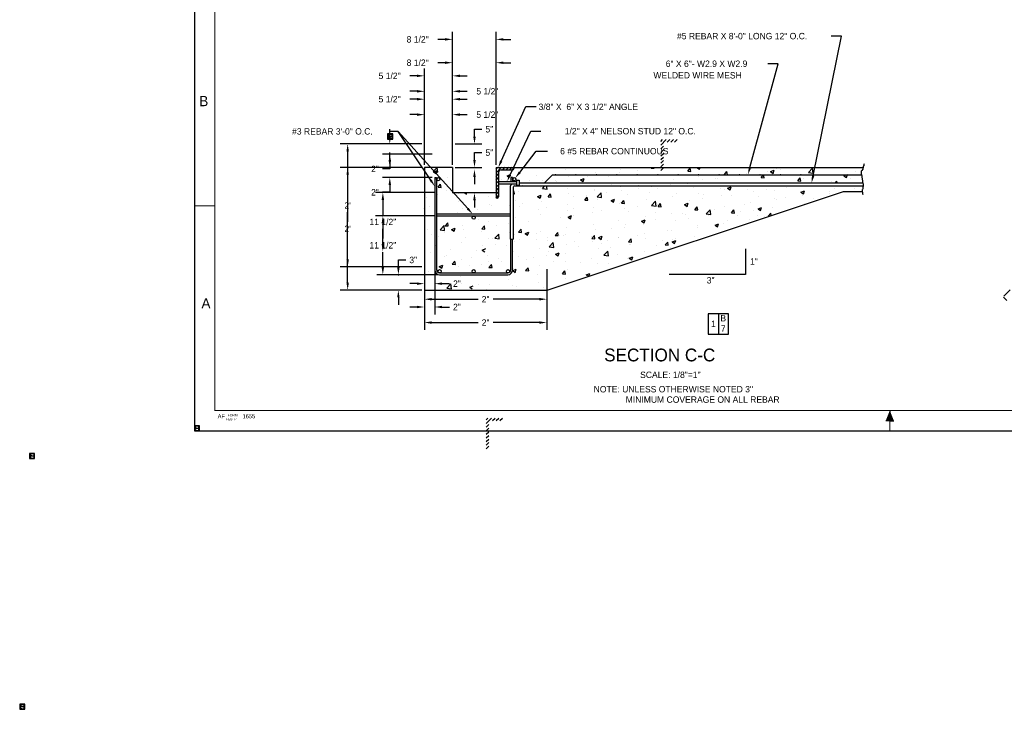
# Model space of a CAD drawing. Extents: x -34 to 2474, y -54 to 1840.
# Tile 1 of 7: x -34 to 158, y -54 to 80. Entities that reach past the tile are written whole.
import ezdxf
from ezdxf.enums import TextEntityAlignment as Align

# ---------------------------------------------------------------- set-up
doc = ezdxf.new("R2010")
doc.units = 0
doc.header["$LTSCALE"] = 8
doc.layers.get('0').update_dxf_attribs({"linetype": 'CONTINUOUS'})
doc.layers.get('DEFPOINTS').update_dxf_attribs({"linetype": 'CONTINUOUS'})
for name, color, linetype in [('DIM', 5, 'CONTINUOUS'), ('FOOTING', 3, 'CONTINUOUS'), ('OUTLINE', 1, 'CONTINUOUS'), ('RAMP', 2, 'CONTINUOUS'), ('REBAR', 1, 'CONTINUOUS')]:
    doc.layers.add(name, color=color, linetype=linetype)
doc.dimstyles.get("Standard").update_dxf_attribs({"dimtxt": 2.5, "dimasz": 2.5, "dimexe": 1.25, "dimexo": 0.625, "dimtad": 1, "dimcen": 2.5, "dimazin": 3, "dimtfac": 1, "dimtmove": 0, "dimatfit": 3})

# ---------------------------------------------------------------- blocks, each defined once
blk = doc.blocks.new('*D')
at = {"color": 0, "linetype": 'BYBLOCK'}
for p, q in [((1716, 1746), (1716, 1835.28)), ((1774, 1746), (1774, 1835.28)), ((1698.72, 1818), (1681.44, 1818)), ((1791.28, 1818), (1808.56, 1818)), ((2424, 1757.28), (2424, 1774.56)), ((1710, 1740), (1386.72, 1740)), ((2343.35, 1740), (2441.28, 1740)), ((1404, 1722.72), (1404, 1646.64)), ((2456.73, 1685.28), (2456.73, 1702.56)), ((2344.54, 1668), (2441.28, 1668)), ((2344.54, 1668), (2474.01, 1668)), ((2424, 1650.72), (2424, 1633.44)), ((2346.35, 1628), (2474.01, 1628)), ((1932, 1622), (1932, 1542.72)), ((2172, 1622), (2172, 1542.72)), ((1404, 1541.28), (1404, 1617.36)), ((568, 1408.09), (568, 1613.28)), ((920, 1408.09), (920, 1613.28)), ((2456.73, 1610.72), (2456.73, 1593.44)), ((585.28, 1596), (706.5, 1596)), ((902.72, 1596), (781.5, 1596)), ((2456.73, 1593.44), (2439.45, 1593.44)), ((587, 1389.09), (587, 1577.28)), ((901, 1389.09), (901, 1577.28)), ((604.28, 1560), (706.5, 1560)), ((883.72, 1560), (781.5, 1560)), ((1949.28, 1560), (2020.22, 1560)), ((2154.72, 1560), (2083.78, 1560)), ((605, 1371.09), (605, 1541.28)), ((883, 1371.09), (883, 1541.28)), ((622.28, 1524), (706.5, 1524)), ((865.72, 1524), (781.5, 1524)), ((1482, 1524), (1386.72, 1524)), ((1482, 1524), (1386.72, 1524)), ((1716, 1518), (1716, 1314.72)), ((1716, 1518), (1716, 1314.72)), ((1932, 1518), (1932, 1314.72)), ((1932, 1518), (1932, 1314.72)), ((1404, 1506.72), (1404, 1466.64)), ((634, 1342.09), (634, 1505.28)), ((854, 1342.09), (854, 1505.28)), ((651.28, 1488), (707.36, 1488)), ((836.72, 1488), (780.64, 1488)), ((1446, 1433.28), (1446, 1450.56)), ((1404, 1397.28), (1404, 1437.36)), ((1518, 1416), (1428.72, 1416)), ((1482, 1380), (1386.72, 1380)), ((1482, 1380), (1428.72, 1380)), ((1488, 1374), (1488, 1314.72)), ((1488, 1374), (1488, 1278.72)), ((2280, 1374), (2280, 1314.72)), ((2280, 1374), (2280, 1278.72)), ((1446, 1362.72), (1446, 1345.44)), ((1505.28, 1332), (1571.07, 1332)), ((1698.72, 1332), (1632.93, 1332)), ((1733.28, 1332), (1793.07, 1332)), ((1914.72, 1332), (1854.93, 1332)), ((1949.28, 1332), (2074.22, 1332)), ((2262.72, 1332), (2137.78, 1332)), ((1505.28, 1296), (1852.5, 1296)), ((2262.72, 1296), (1915.5, 1296)), ((985, 838), (1499.28, 838)), ((1482, 820.72), (1482, 792.64)), ((1482, 735.28), (1482, 763.36)), ((985, 718), (1499.28, 718)), ((65, 154.5), (65, 160.44)), ((69, 154.5), (69, 160.44)), ((63.56, 159), (62.12, 159)), ((70.44, 159), (71.88, 159)), ((63.87, 154), (22.26, 154)), ((23.7, 152.56), (23.7, 147.84)), ((208.57, 146.25), (208.57, 152.48)), ((222.57, 146.25), (222.57, 152.48)), ((210.01, 151.04), (212.53, 151.04)), ((221.13, 151.04), (218.61, 151.04)), ((208.57, 144.25), (208.57, 149.44)), ((209.57, 142), (209.57, 149.44)), ((207.13, 148), (205.69, 148)), ((211.01, 148), (212.45, 148)), ((23.7, 140.44), (23.7, 145.16)), ((32.87, 139), (22.26, 139)), ((65, 138.5), (65, 118.56)), ((65, 138.5), (65, 118.56)), ((83, 138.5), (83, 118.56)), ((83, 138.5), (83, 118.56)), ((50, 129.06), (50, 122.56)), ((68.5, 130.56), (68.5, 122.56)), ((36, 126.5), (36, 114.56)), ((36, 126), (36, 118.56)), ((158, 126.5), (158, 114.56)), ((158, 126.5), (158, 118.56)), ((51.44, 124), (56.21, 124)), ((67.06, 124), (62.29, 124)), ((37.44, 120), (47.37, 120)), ((63.56, 120), (53.63, 120)), ((66.44, 120), (70.96, 120)), ((81.56, 120), (77.04, 120)), ((84.44, 120), (117.4, 120)), ((156.56, 120), (123.6, 120)), ((37.44, 116), (93.36, 116)), ((156.56, 116), (100.64, 116)), ((179.45, 80.44), (179.45, 81.88)), ((179.45, 81.88), (180.89, 81.88)), ((208.07, 79), (178.01, 79)), ((190.86, 75.98), (178.01, 75.98)), ((50.48, 52.02), (50.48, 73.41)), ((58.99, 52.02), (58.99, 73.41)), ((179.45, 74.54), (179.45, 73.1)), ((49.04, 71.97), (47.6, 71.97)), ((60.43, 71.97), (61.87, 71.97)), ((44.99, 52.02), (44.99, 66.28)), ((50.48, 52.02), (50.48, 66.28)), ((43.55, 64.84), (42.11, 64.84)), ((51.92, 64.84), (53.36, 64.84)), ((43.55, 61.82), (42.11, 61.82)), ((43.55, 61.82), (42.11, 61.82)), ((44.99, 52.02), (44.99, 63.26)), ((50.48, 52.02), (50.48, 63.26)), ((50.48, 52.02), (50.48, 63.26)), ((51.92, 61.82), (53.36, 61.82)), ((51.92, 61.82), (53.36, 61.82)), ((38.22, 52.96), (38.22, 54.4)), ((54.78, 52.96), (54.78, 54.4)), ((54.78, 54.4), (56.22, 54.4)), ((198.45, 52.01), (198.45, 44.1)), ((210.19, 53.07), (210.19, 44.1)), ((44.5, 51.52), (28.54, 51.52)), ((29.98, 50.08), (29.98, 40.87)), ((50.98, 51.52), (56.22, 51.52)), ((46.51, 49.52), (36.78, 49.52)), ((38.22, 46.64), (36.78, 46.64)), ((38.22, 48.08), (38.22, 46.64)), ((54.78, 45.08), (54.78, 43.64)), ((199.89, 45.54), (201.28, 45.54)), ((208.75, 45.54), (207.36, 45.54)), ((46.89, 42.03), (35.42, 42.03)), ((36.86, 40.59), (36.86, 37.63)), ((29.98, 28.96), (29.98, 38.18)), ((36.86, 31.97), (36.86, 34.94)), ((47.01, 30.97), (47.01, 22.78)), ((44.5, 27.52), (28.54, 27.52)), ((44.99, 27.27), (44.99, 22.78)), ((44.99, 27.27), (44.99, 19.74)), ((68.92, 27.08), (68.92, 19.74)), ((43.55, 24.22), (42.11, 24.22)), ((48.45, 24.22), (49.89, 24.22)), ((46.43, 21.18), (55.49, 21.18)), ((67.48, 21.18), (58.42, 21.18))]:
    blk.add_line(p, q, dxfattribs=at)
for points in [[(1698.72, 1820.88), (1698.72, 1815.12), (1716, 1818)], [(1791.28, 1820.88), (1791.28, 1815.12), (1774, 1818)], [(2421.12, 1757.28), (2426.88, 1757.28), (2424, 1740)], [(1401.12, 1722.72), (1406.88, 1722.72), (1404, 1740)], [(2453.85, 1685.28), (2459.61, 1685.28), (2456.73, 1668)], [(2421.12, 1650.72), (2426.88, 1650.72), (2424, 1668)], [(2453.85, 1610.72), (2459.61, 1610.72), (2456.73, 1628)], [(585.28, 1598.88), (585.28, 1593.12), (568, 1596)], [(902.72, 1598.88), (902.72, 1593.12), (920, 1596)], [(604.28, 1562.88), (604.28, 1557.12), (587, 1560)], [(883.72, 1562.88), (883.72, 1557.12), (901, 1560)], [(1949.28, 1562.88), (1949.28, 1557.12), (1932, 1560)], [(2154.72, 1562.88), (2154.72, 1557.12), (2172, 1560)], [(1401.12, 1541.28), (1406.88, 1541.28), (1404, 1524)], [(622.28, 1526.88), (622.28, 1521.12), (605, 1524)], [(865.72, 1526.88), (865.72, 1521.12), (883, 1524)], [(1401.12, 1506.72), (1406.88, 1506.72), (1404, 1524)], [(651.28, 1490.88), (651.28, 1485.12), (634, 1488)], [(836.72, 1490.88), (836.72, 1485.12), (854, 1488)], [(1443.12, 1433.28), (1448.88, 1433.28), (1446, 1416)], [(1401.12, 1397.28), (1406.88, 1397.28), (1404, 1380)], [(1443.12, 1362.72), (1448.88, 1362.72), (1446, 1380)], [(1505.28, 1334.88), (1505.28, 1329.12), (1488, 1332)], [(1698.72, 1334.88), (1698.72, 1329.12), (1716, 1332)], [(1733.28, 1334.88), (1733.28, 1329.12), (1716, 1332)], [(1914.72, 1334.88), (1914.72, 1329.12), (1932, 1332)], [(1949.28, 1334.88), (1949.28, 1329.12), (1932, 1332)], [(2262.72, 1334.88), (2262.72, 1329.12), (2280, 1332)], [(1505.28, 1298.88), (1505.28, 1293.12), (1488, 1296)], [(2262.72, 1298.88), (2262.72, 1293.12), (2280, 1296)], [(1479.12, 820.72), (1484.88, 820.72), (1482, 838)], [(1479.12, 735.28), (1484.88, 735.28), (1482, 718)], [(63.56, 159.24), (63.56, 158.76), (65, 159)], [(70.44, 159.24), (70.44, 158.76), (69, 159)], [(23.46, 152.56), (23.94, 152.56), (23.7, 154)], [(210.01, 151.28), (210.01, 150.8), (208.57, 151.04)], [(221.13, 151.28), (221.13, 150.8), (222.57, 151.04)], [(207.13, 148.24), (207.13, 147.76), (208.57, 148)], [(211.01, 148.24), (211.01, 147.76), (209.57, 148)], [(23.46, 140.44), (23.94, 140.44), (23.7, 139)], [(51.44, 124.24), (51.44, 123.76), (50, 124)], [(67.06, 124.24), (67.06, 123.76), (68.5, 124)], [(37.44, 120.24), (37.44, 119.76), (36, 120)], [(63.56, 120.24), (63.56, 119.76), (65, 120)], [(66.44, 120.24), (66.44, 119.76), (65, 120)], [(81.56, 120.24), (81.56, 119.76), (83, 120)], [(84.44, 120.24), (84.44, 119.76), (83, 120)], [(156.56, 120.24), (156.56, 119.76), (158, 120)], [(37.44, 116.24), (37.44, 115.76), (36, 116)], [(156.56, 116.24), (156.56, 115.76), (158, 116)], [(179.21, 80.44), (179.69, 80.44), (179.45, 79)], [(179.21, 74.54), (179.69, 74.54), (179.45, 75.98)], [(49.04, 72.21), (49.04, 71.73), (50.48, 71.97)], [(60.43, 72.21), (60.43, 71.73), (58.99, 71.97)], [(43.55, 65.08), (43.55, 64.6), (44.99, 64.84)], [(51.92, 65.08), (51.92, 64.6), (50.48, 64.84)], [(43.55, 62.06), (43.55, 61.58), (44.99, 61.82)], [(43.55, 62.06), (43.55, 61.58), (44.99, 61.82)], [(51.92, 62.06), (51.92, 61.58), (50.48, 61.82)], [(51.92, 62.06), (51.92, 61.58), (50.48, 61.82)], [(37.98, 52.96), (38.46, 52.96), (38.22, 51.52)], [(54.54, 52.96), (55.02, 52.96), (54.78, 51.52)], [(29.74, 50.08), (30.22, 50.08), (29.98, 51.52)], [(37.98, 48.08), (38.46, 48.08), (38.22, 49.52)], [(54.54, 45.08), (55.02, 45.08), (54.78, 46.52)], [(199.89, 45.78), (199.89, 45.3), (198.45, 45.54)], [(208.75, 45.78), (208.75, 45.3), (210.19, 45.54)], [(36.62, 40.59), (37.1, 40.59), (36.86, 42.03)], [(36.62, 31.97), (37.1, 31.97), (36.86, 30.53)], [(29.74, 28.96), (30.22, 28.96), (29.98, 27.52)], [(43.55, 24.46), (43.55, 23.98), (44.99, 24.22)], [(48.45, 24.46), (48.45, 23.98), (47.01, 24.22)], [(46.43, 21.42), (46.43, 20.94), (44.99, 21.18)], [(67.48, 21.42), (67.48, 20.94), (68.92, 21.18)]]:
    blk.add_solid(points, dxfattribs=at)
at = {"layer": 'DEFPOINTS', "color": 0, "linetype": 'BYBLOCK'}
for p in [(1774, 1818), (1404, 1740), (1716, 1740), (1716, 1740), (1774, 1740), (2337.35, 1740), (2338.54, 1668), (2338.54, 1668), (2424, 1668), (1932, 1628), (2172, 1628), (2340.35, 1628), (2456.73, 1628), (920, 1596), (901, 1560), (1932, 1560), (883, 1524), (1404, 1524), (1488, 1524), (1488, 1524), (1716, 1524), (1716, 1524), (1932, 1524), (1932, 1524), (854, 1488), (1446, 1416), (1524, 1416), (568, 1402.09), (920, 1402.09), (587, 1383.09), (901, 1383.09), (1488, 1380), (1488, 1380), (1488, 1380), (1488, 1380), (2280, 1380), (2280, 1380), (605, 1365.09), (883, 1365.09), (634, 1336.09), (854, 1336.09), (1716, 1332), (1932, 1332), (2280, 1332), (2280, 1296), (979, 838), (979, 718), (1482, 718), (69, 159), (23.7, 154), (64.37, 154), (65, 154), (69, 154), (222.57, 151.04), (209.57, 148), (208.57, 145.75), (222.57, 145.75), (208.57, 143.75), (209.57, 141.5), (33.37, 139), (65, 139), (65, 139), (83, 139), (83, 139), (68.5, 131.06), (50, 129.56), (36, 127), (36, 126.5), (158, 127), (158, 127), (68.5, 124), (65, 120), (83, 120), (158, 120), (158, 116), (179.45, 79), (208.57, 79), (191.35, 75.98), (50.48, 71.97), (44.99, 64.84), (50.48, 61.82), (50.48, 61.82), (198.45, 52.5), (210.19, 53.56), (44.99, 51.52), (44.99, 51.52), (44.99, 51.52), (44.99, 51.52), (44.99, 51.52), (50.48, 51.52), (50.48, 51.52), (50.48, 51.52), (50.48, 51.52), (50.48, 51.52), (54.78, 51.52), (58.99, 51.52), (38.22, 49.52), (47.01, 49.52), (50.48, 46.52), (198.45, 45.54), (36.86, 42.03), (47.38, 42.03), (47.01, 31.47), (47.95, 30.53), (29.98, 27.52), (44.99, 27.77), (44.99, 27.77), (44.99, 27.52), (68.92, 27.57), (47.01, 24.22), (68.92, 21.18)]:
    blk.add_point(p, dxfattribs=at)
at = {"color": 0, "linetype": 'BYBLOCK'}
for s, height, p in [('4"', 12, (1745, 1818)), ('6"', 12, (2424, 1704)), ('1\'-6"', 12, (1404, 1632)), ('29\'-4"', 12, (744, 1596)), ('4" CAPILLARY', 12, (2370.53, 1593.44)), ('26\'-2"', 12, (744, 1560)), ('2\'-0"', 12, (2052, 1560)), ('23\'-2"', 12, (744, 1524)), ('18\'-4"', 12, (744, 1488)), ('1\'-0"', 12, (1404, 1452)), ('3" CL', 12, (1446, 1398)), ('1\'-7"', 12, (1602, 1332)), ('1\'-6"', 12, (1824, 1332)), ('2\'-5"', 12, (2106, 1332)), ('6\'-6"', 12, (1884, 1296)), ("10'", 12, (1482, 778)), ('4"', 1.25, (73.34, 159)), ('1\'-2"', 1.25, (215.57, 151.04)), ('1"', 1.25, (213.83, 148)), ('1\'-3"', 1.25, (23.7, 146.5)), ('1\'-6"', 1.25, (59.25, 124)), ('2\'-5"', 1.25, (50.5, 120)), ('1\'-6"', 1.25, (74, 120)), ('6\'-3"', 1.25, (120.5, 120)), ('10\'-2"', 1.25, (97, 116)), ('3"', 1.25, (182.35, 81.88)), ('8 1/2"', 1.25, (43.67, 71.97)), ('5 1/2"', 1.25, (38.18, 64.84)), ('5 1/2"', 1.25, (57.3, 61.82)), ('5 1/2"', 1.25, (57.3, 61.82)), ('5"', 1.25, (57.69, 54.4)), ('2"', 1.25, (35.32, 46.64)), ('1\'-0"', 1.25, (204.32, 45.54)), ("2'", 1.25, (29.98, 39.52)), ('11 1/2"', 1.25, (36.86, 36.28)), ('2"', 1.25, (51.35, 24.22)), ('2"', 1.25, (56.96, 21.18))]:
    blk.add_text(s, height=height, dxfattribs=at).set_placement(p, align=Align.MIDDLE_CENTER)
blk = doc.blocks.new('*X')
at = {"color": 0}
for p, q in [((192.48, 80.75), (193.72, 82)), ((193.04, 79.9), (192.4, 80.54)), ((91.22, 55.87), (92.28, 56.93)), ((91.22, 56.57), (91.58, 56.93)), ((92.49, 56.43), (92.99, 56.93)), ((93.2, 56.43), (93.7, 56.93)), ((93.9, 56.43), (94.4, 56.93)), ((91.22, 55.16), (91.72, 55.66)), ((91.22, 54.45), (91.72, 54.95)), ((91.22, 53.75), (91.72, 54.25)), ((91.22, 53.04), (91.72, 53.54)), ((91.22, 52.33), (91.72, 52.83)), ((91.22, 51.63), (91.72, 52.13)), ((91.23, 50.93), (91.72, 51.42))]:
    blk.add_line(p, q, dxfattribs=at)
at = {"layer": 'DIM', "color": 0}
for points, invisible_edges in [([(0, 0.5, 1), (1, 0.5, 1), (1, 1, 0.5), (0, 1, 0.5)], 1), ([(0.9, 0.9), (0.9, 0.9, 0.59), (0.1, 0.9, 0.59), (0.1, 0.9)], 12), ([(0.1, 0.9), (0.1, 0.9, 0.59), (0.1, 0.5, 0.99), (0.1, 0.5)], 12), ([(0.1, 0.5), (0.1, 0.5, 0.99), (0.1, 0.1, 0.59), (0.1, 0.1)], 13), ([(0.1, 0.1), (0.1, 0.1, 0.59), (0.2, 0.1, 0.4), (0.2, 0.1)], 10), ([(0.2, 0.1, 0.4), (0.1, 0.1, 0.59), (0.9, 0.1, 0.59), (0.4, 0.1, 0.4)], 5), ([(0.3, 0.7, 0.8), (0.3, 0.7, 1), (0.2, 0.7, 1), (0.2, 0.7, 0.8)], 4), ([(0.2, 0.7, 0.8), (0.2, 0.7, 1), (0.2, 0.6, 1), (0.2, 0.6, 0.9)], 4), ([(0.2, 0.6, 0.9), (0.2, 0.6, 1), (0.3, 0.6, 1), (0.3, 0.6, 0.9)], 4), ([(0.2, 0.1, 0.01), (0.2, 0.1, 0.4), (0.34, 0.24, 0.4), (0.34, 0.24, 0.01)], 1), ([(0.3, 0.6, 0.9), (0.3, 0.6, 1), (0.3, 0.7, 1), (0.3, 0.7, 0.8)], 4), ([(0.4, 0.1), (0.4, 0.1, 0.4), (0.9, 0.1, 0.59), (0.9, 0.1)], 14), ([(0.9, 0.3, 0.4), (0.9, 0.5, 0.99), (0.9, 0.9, 0.59), (0.9, 0.7, 0.4)], 5), ([(0.9, 0.7, 0.4), (0.9, 0.9, 0.59), (0.9, 0.9), (0.9, 0.7, 0.2)], 7), ([(0.9, 0.7, 0.2), (0.9, 0.9), (0.9, 0.1), (0.9, 0.3, 0.2)], 7), ([(0.9, 0.1), (0.9, 0.1, 0.59), (0.9, 0.5, 0.99), (0.9, 0.3, 0.4)], 12), ([(0.9, 0.3, 0.2), (0.9, 0.3, 0.2), (0.9, 0.1), (0.9, 0.3, 0.4)], 7)]:
    blk.add_3dface(points, dxfattribs=dict(at, invisible_edges=invisible_edges))
for points in [[(0, 0, 0.5), (1, 0, 0.5), (1, 0.5, 1), (0, 0.5, 1)], [(0.1, 0.1), (0.9, 0.1), (0.9, 0.9), (0.1, 0.9)]]:
    blk.add_3dface(points, dxfattribs=at)
blk = doc.blocks.new('BORDER')
at = {"color": 0}
for p, q in [((0, 1), (0, 0)), ((0, 0), (1, 0))]:
    blk.add_line(p, q, dxfattribs=at)

msp = doc.modelspace()

# ---------------------------------------------------------------- linework, layer by layer
at = {"color": 0}
for p, q in [((46.733, 50.706), (47.512, 51.518)), ((46.733, 50.706), (47.622, 50.568)), ((46.775, 50.659), (47.475, 50.928)), ((46.775, 50.659), (47.272, 50.323)), ((47.272, 50.323), (47.475, 50.927)), ((47.623, 50.568), (47.512, 51.518)), ((60.568, 51.147), (60.568, 51.147)), ((61.146, 49.858), (61.846, 50.127)), ((72.673, 51.002), (72.673, 51.002)), ((78.356, 50.418), (78.356, 50.418)), ((83.15, 50.522), (83.15, 50.522)), ((83.407, 51.058), (83.407, 51.058)), ((86.733, 50.809), (86.733, 50.809)), ((89.316, 51.39), (89.425, 51.52)), ((89.316, 51.39), (89.914, 51.338)), ((89.465, 51.354), (89.465, 51.354)), ((89.914, 51.338), (89.88, 51.52)), ((96.489, 50.763), (96.971, 51.337)), ((96.489, 50.763), (97.087, 50.71)), ((97.087, 50.71), (96.971, 51.337)), ((98.291, 51.481), (98.391, 51.52)), ((98.291, 51.481), (98.788, 51.146)), ((98.788, 51.146), (98.914, 51.52)), ((103.662, 50.135), (104.144, 50.71)), ((103.662, 50.135), (104.259, 50.083)), ((103.858, 50.573), (103.858, 50.573)), ((104.259, 50.083), (104.144, 50.709)), ((108.047, 50.312), (108.047, 50.312)), ((108.993, 51.277), (108.993, 51.277)), ((110.834, 49.508), (111.316, 50.082)), ((111.432, 49.455), (111.316, 50.082)), ((112.047, 50.729), (112.047, 50.729)), ((112.662, 50.681), (113.362, 50.949)), ((112.662, 50.681), (113.159, 50.345)), ((113.16, 50.345), (113.362, 50.949)), ((113.879, 51.313), (113.879, 51.313)), ((114.551, 51.059), (114.551, 51.059)), ((120.114, 50.516), (120.893, 51.328)), ((120.114, 50.516), (121.004, 50.378)), ((121.004, 50.378), (120.893, 51.328)), ((127.033, 49.88), (127.734, 50.148)), ((127.531, 49.544), (127.734, 50.148)), ((129.301, 50.682), (129.301, 50.682)), ((46.254, 48.494), (46.254, 48.494)), ((47.668, 47.633), (48.15, 48.208)), ((47.719, 49.558), (47.719, 49.558)), ((47.962, 49.488), (47.962, 49.488)), ((48.266, 47.581), (48.15, 48.208)), ((49.484, 49.612), (49.484, 49.612)), ((60.16, 49.161), (60.16, 49.161)), ((61.009, 49), (61.009, 49)), ((61.146, 49.858), (61.643, 49.522)), ((62.976, 48.323), (62.976, 48.323)), ((65.498, 48.935), (65.498, 48.935)), ((66.756, 48.364), (66.756, 48.364)), ((66.841, 50.001), (66.841, 50.001)), ((68.027, 48.964), (68.027, 48.964)), ((70.544, 48.863), (70.544, 48.863)), ((70.837, 48.71), (70.837, 48.71)), ((73.221, 49.713), (73.221, 49.713)), ((75.069, 48.807), (75.069, 48.807)), ((75.517, 49.057), (76.217, 49.326)), ((75.517, 49.057), (76.015, 48.721)), ((76.015, 48.721), (76.217, 49.326)), ((76.175, 48.484), (76.175, 48.484)), ((76.859, 49.694), (76.859, 49.694)), ((79.363, 50.024), (79.363, 50.024)), ((80.901, 49.808), (80.901, 49.808)), ((81.513, 48.259), (81.513, 48.259)), ((88.479, 48.479), (88.479, 48.479)), ((93.125, 48.238), (93.125, 48.238)), ((93.613, 49.183), (93.613, 49.183)), ((96.383, 48.31), (96.383, 48.31)), ((98.664, 49.823), (98.664, 49.823)), ((99.441, 49.069), (99.441, 49.069)), ((101.944, 49.399), (101.944, 49.399)), ((102.215, 49.311), (102.215, 49.311)), ((105.732, 49.898), (105.732, 49.898)), ((110.834, 49.508), (111.432, 49.455)), ((113.922, 48.588), (113.922, 48.588)), ((118.007, 48.88), (118.489, 49.455)), ((118.007, 48.88), (118.604, 48.828)), ((118.604, 48.828), (118.489, 49.454)), ((119.116, 49.338), (119.116, 49.338)), ((122.023, 48.445), (122.023, 48.445)), ((124.25, 50.042), (124.25, 50.042)), ((124.526, 48.774), (124.526, 48.774)), ((125.404, 48.52), (125.661, 48.827)), ((125.718, 48.52), (125.661, 48.827)), ((127.033, 49.88), (127.531, 49.544)), ((128.313, 49.273), (128.313, 49.273)), ((47.597, 46.229), (47.597, 46.229)), ((47.668, 47.633), (48.266, 47.581)), ((49.345, 46.998), (49.345, 46.998)), ((51.647, 46.375), (51.647, 46.375)), ((52.911, 46.52), (53.241, 46.297)), ((53.241, 46.297), (53.316, 46.52)), ((62.269, 47.818), (62.269, 47.818)), ((62.367, 46.8), (62.496, 46.953)), ((62.367, 46.347), (62.611, 46.326)), ((62.611, 46.326), (62.496, 46.953)), ((63.405, 46.805), (63.405, 46.805)), ((64.253, 48.035), (64.253, 48.035)), ((67.607, 47.592), (67.607, 47.592)), ((68.078, 47.396), (68.562, 47.9)), ((68.078, 47.396), (68.967, 47.258)), ((68.967, 47.258), (68.893, 47.9)), ((69.186, 45.751), (69.668, 46.325)), ((69.237, 47.806), (69.237, 47.806)), ((69.784, 45.698), (69.668, 46.325)), ((72.945, 47.366), (72.945, 47.366)), ((73.1, 46.384), (73.1, 46.384)), ((78.234, 47.089), (78.234, 47.089)), ((78.283, 47.141), (78.283, 47.141)), ((78.75, 45.74), (79.529, 46.552)), ((79.64, 45.602), (79.529, 46.552)), ((80.519, 46.578), (80.519, 46.578)), ((83.285, 47.729), (83.285, 47.729)), ((83.621, 46.915), (83.621, 46.915)), ((84.72, 46.308), (84.72, 46.308)), ((86.835, 47.41), (86.835, 47.41)), ((86.851, 48.033), (86.851, 48.033)), ((88.96, 46.69), (88.96, 46.69)), ((89.338, 47.739), (89.338, 47.739)), ((90.552, 47.309), (90.552, 47.309)), ((92.189, 47.808), (92.189, 47.808)), ((94.298, 46.464), (94.298, 46.464)), ((97.528, 47.582), (97.528, 47.582)), ((98.543, 46.494), (98.543, 46.494)), ((99.636, 46.239), (99.636, 46.239)), ((102.866, 47.356), (102.866, 47.356)), ((103.737, 47.244), (103.737, 47.244)), ((104.26, 47.455), (104.96, 47.724)), ((104.26, 47.455), (104.757, 47.12)), ((104.757, 47.12), (104.96, 47.724)), ((108.204, 47.131), (108.204, 47.131)), ((108.871, 47.948), (108.871, 47.948)), ((109.416, 46.785), (109.416, 46.785)), ((111.92, 47.115), (111.92, 47.115)), ((113.542, 46.905), (113.542, 46.905)), ((115.707, 47.613), (115.707, 47.613)), ((118.631, 46.654), (119.331, 46.923)), ((118.631, 46.654), (119.129, 46.319)), ((118.881, 46.68), (118.881, 46.68)), ((119.129, 46.319), (119.331, 46.923)), ((119.298, 46.348), (119.298, 46.348)), ((124.129, 46.713), (124.129, 46.713)), ((124.219, 46.454), (124.219, 46.454)), ((125.13, 47.349), (125.13, 47.349)), ((129.18, 47.353), (129.18, 47.353)), ((45.331, 45.544), (45.331, 45.544)), ((47.494, 44.529), (47.494, 44.529)), ((51.741, 44.803), (51.741, 44.803)), ((52.832, 44.303), (52.832, 44.303)), ((57.573, 45.804), (57.573, 45.804)), ((57.72, 44.29), (57.72, 44.29)), ((62.855, 44.995), (62.855, 44.995)), ((64.126, 44.42), (64.126, 44.42)), ((67.115, 45.832), (67.815, 46.1)), ((67.115, 45.832), (67.612, 45.496)), ((67.612, 45.496), (67.815, 46.1)), ((67.906, 45.635), (67.906, 45.635)), ((67.913, 44.919), (67.913, 44.919)), ((69.186, 45.751), (69.784, 45.698)), ((73.056, 44.306), (73.056, 44.306)), ((74.228, 45.75), (74.228, 45.75)), ((76.359, 45.123), (76.841, 45.698)), ((76.359, 45.123), (76.956, 45.071)), ((76.732, 46.08), (76.732, 46.08)), ((76.956, 45.071), (76.841, 45.698)), ((78.75, 45.74), (79.64, 45.602)), ((78.888, 45.307), (78.888, 45.307)), ((81.486, 45.031), (82.187, 45.3)), ((81.486, 45.031), (81.984, 44.695)), ((81.984, 44.695), (82.187, 45.3)), ((83.164, 44.4), (83.164, 44.4)), ((83.531, 44.496), (84.013, 45.07)), ((83.531, 44.496), (84.129, 44.443)), ((84.129, 44.443), (84.013, 45.07)), ((88.357, 45.15), (88.357, 45.15)), ((89.423, 44.085), (90.202, 44.897)), ((90.312, 43.947), (90.202, 44.897)), ((90.495, 44.294), (90.495, 44.294)), ((90.704, 43.868), (91.186, 44.443)), ((91.302, 43.816), (91.186, 44.443)), ((93.492, 45.854), (93.492, 45.854)), ((95.858, 44.23), (96.558, 44.499)), ((96.355, 43.894), (96.558, 44.499)), ((96.81, 45.125), (96.81, 45.125)), ((99.314, 45.455), (99.314, 45.455)), ((103.101, 45.954), (103.101, 45.954)), ((104.974, 46.013), (104.974, 46.013)), ((107.634, 44.346), (107.634, 44.346)), ((108.749, 44.619), (108.749, 44.619)), ((110.313, 45.788), (110.313, 45.788)), ((113.466, 45.347), (113.466, 45.347)), ((113.801, 45.259), (113.801, 45.259)), ((115.651, 45.562), (115.651, 45.562)), ((118.994, 46.009), (118.994, 46.009)), ((119.392, 44.5), (119.392, 44.5)), ((120.989, 45.337), (120.989, 45.337)), ((44.992, 43.657), (45.042, 43.676)), ((44.992, 43.528), (45.042, 43.676)), ((45.91, 43.801), (45.91, 43.801)), ((47.475, 42.9), (47.475, 42.9)), ((49.016, 42.431), (49.016, 42.431)), ((51.519, 42.76), (51.519, 42.76)), ((52.527, 43.541), (52.527, 43.541)), ((55.307, 43.259), (55.307, 43.259)), ((58.171, 44.078), (58.171, 44.078)), ((61.622, 44.091), (61.622, 44.091)), ((63.509, 43.852), (63.509, 43.852)), ((67.224, 43.305), (67.224, 43.305)), ((68.847, 43.627), (68.847, 43.627)), ((72.978, 43.056), (72.978, 43.056)), ((74.185, 43.401), (74.185, 43.401)), ((77.888, 42.634), (77.888, 42.634)), ((78.112, 43.76), (78.112, 43.76)), ((79.523, 43.176), (79.523, 43.176)), ((84.204, 43.466), (84.204, 43.466)), ((84.862, 42.95), (84.862, 42.95)), ((86.707, 43.795), (86.707, 43.795)), ((89.423, 44.085), (90.312, 43.947)), ((90.2, 42.724), (90.2, 42.724)), ((90.704, 43.868), (91.302, 43.816)), ((93.37, 42.525), (93.37, 42.525)), ((95.538, 42.499), (95.538, 42.499)), ((95.858, 44.23), (96.355, 43.894)), ((97.876, 43.241), (98.359, 43.815)), ((97.876, 43.241), (98.474, 43.188)), ((98.474, 43.188), (98.359, 43.815)), ((98.421, 43.165), (98.421, 43.165)), ((100.095, 42.43), (100.874, 43.242)), ((100.095, 42.43), (100.985, 42.292)), ((100.985, 42.292), (100.874, 43.242)), ((101.802, 43.345), (101.802, 43.345)), ((103.615, 43.915), (103.615, 43.915)), ((105.049, 42.613), (105.531, 43.188)), ((105.049, 42.613), (105.647, 42.561)), ((105.647, 42.561), (105.531, 43.188)), ((106.786, 42.841), (106.786, 42.841)), ((109.289, 43.17), (109.289, 43.17)), ((110.229, 43.429), (110.929, 43.698)), ((110.229, 43.429), (110.726, 43.094)), ((110.726, 43.093), (110.929, 43.698)), ((112.222, 41.986), (112.704, 42.56)), ((112.786, 42.114), (112.704, 42.56)), ((113.076, 43.669), (113.076, 43.669)), ((115.862, 43.151), (115.862, 43.151)), ((49.056, 40.111), (49.538, 40.686)), ((49.653, 40.059), (49.538, 40.686)), ((55.56, 41.303), (55.56, 41.303)), ((57.599, 40.961), (57.599, 40.961)), ((61.392, 42.304), (61.392, 42.304)), ((61.495, 40.476), (61.495, 40.476)), ((62.733, 41.666), (62.733, 41.666)), ((65.282, 40.975), (65.282, 40.975)), ((67.784, 42.306), (67.784, 42.306)), ((71.598, 41.806), (71.598, 41.806)), ((73.084, 41.805), (73.784, 42.074)), ((73.084, 41.805), (73.582, 41.47)), ((73.582, 41.47), (73.784, 42.074)), ((74.101, 42.136), (74.101, 42.136)), ((83.042, 41.071), (83.042, 41.071)), ((87.455, 41.005), (88.156, 41.273)), ((87.455, 41.005), (87.953, 40.669)), ((87.953, 40.669), (88.156, 41.273)), ((88.236, 41.821), (88.236, 41.821)), ((90.139, 41.343), (90.139, 41.343)), ((94.179, 41.181), (94.179, 41.181)), ((95.971, 42.344), (95.971, 42.344)), ((96.683, 41.511), (96.683, 41.511)), ((100.47, 42.009), (100.47, 42.009)), ((100.876, 42.273), (100.876, 42.273)), ((101.827, 40.204), (102.527, 40.473)), ((102.324, 39.868), (102.527, 40.472)), ((103.494, 40.586), (103.494, 40.586)), ((104.199, 41.149), (104.199, 41.149)), ((106.215, 42.048), (106.215, 42.048)), ((108.628, 41.29), (108.628, 41.29)), ((110.03, 42.15), (110.03, 42.15)), ((111.553, 41.822), (111.553, 41.822)), ((112.222, 41.986), (112.364, 41.973)), ((45.547, 39.419), (45.547, 39.419)), ((47.354, 39.572), (47.354, 39.572)), ((48.059, 39.31), (48.838, 40.121)), ((48.059, 39.31), (48.948, 39.172)), ((48.948, 39.172), (48.838, 40.121)), ((48.889, 38.816), (48.889, 38.816)), ((49.056, 40.111), (49.653, 40.059)), ((49.729, 40.302), (49.729, 40.302)), ((50.311, 39.381), (51.011, 39.65)), ((50.311, 39.381), (50.808, 39.046)), ((50.808, 39.046), (51.011, 39.65)), ((50.885, 39.193), (50.885, 39.193)), ((52.405, 40.212), (52.405, 40.212)), ((52.676, 39.315), (52.676, 39.315)), ((56.223, 38.968), (56.223, 38.968)), ((56.228, 39.484), (56.71, 40.058)), ((56.228, 39.484), (56.826, 39.432)), ((56.826, 39.431), (56.71, 40.058)), ((58.992, 40.146), (58.992, 40.146)), ((61.561, 38.742), (61.561, 38.742)), ((63.401, 38.856), (63.883, 39.431)), ((63.401, 38.856), (63.999, 38.804)), ((63.999, 38.804), (63.883, 39.431)), ((64.682, 38.58), (65.382, 38.849)), ((64.682, 38.58), (65.179, 38.245)), ((65.179, 38.245), (65.382, 38.849)), ((66.9, 38.517), (66.9, 38.517)), ((67.663, 38.977), (67.663, 38.977)), ((70.574, 38.229), (71.056, 38.803)), ((71.171, 38.176), (71.056, 38.803)), ((72.857, 39.727), (72.857, 39.727)), ((75.258, 38.69), (75.258, 38.69)), ((77.991, 40.431), (77.991, 40.431)), ((78.475, 39.341), (78.475, 39.341)), ((81.573, 39.522), (81.573, 39.522)), ((84.077, 39.851), (84.077, 39.851)), ((84.307, 40.342), (84.307, 40.342)), ((87.864, 40.35), (87.864, 40.35)), ((92.535, 39.147), (92.535, 39.147)), ((93.249, 39.196), (93.249, 39.196)), ((98.3, 39.836), (98.3, 39.836)), ((98.367, 40.148), (98.367, 40.148)), ((101.827, 40.204), (102.324, 39.868)), ((46.385, 38.487), (46.385, 38.487)), ((47.655, 38.076), (47.655, 38.076)), ((52.283, 36.883), (52.283, 36.883)), ((52.994, 37.85), (52.994, 37.85)), ((57.477, 37.633), (57.477, 37.633)), ((58.332, 37.625), (58.332, 37.625)), ((58.731, 37.654), (59.51, 38.466)), ((58.731, 37.654), (59.621, 37.516)), ((59.621, 37.516), (59.51, 38.466)), ((62.612, 38.337), (62.612, 38.337)), ((62.652, 37.03), (62.652, 37.03)), ((63.67, 37.399), (63.67, 37.399)), ((66.811, 37.338), (66.811, 37.338)), ((68.967, 37.862), (68.967, 37.862)), ((69.008, 37.173), (69.008, 37.173)), ((69.404, 35.999), (70.183, 36.811)), ((70.293, 35.861), (70.183, 36.811)), ((70.574, 38.229), (71.171, 38.176)), ((71.47, 38.191), (71.47, 38.191)), ((72.238, 38.291), (72.238, 38.291)), ((72.643, 38.339), (72.643, 38.339)), ((74.346, 36.948), (74.346, 36.948)), ((77.576, 38.066), (77.576, 38.066)), ((77.746, 37.601), (78.228, 38.176)), ((77.746, 37.601), (78.344, 37.549)), ((77.869, 37.102), (77.869, 37.102)), ((78.344, 37.549), (78.228, 38.176)), ((79.053, 37.779), (79.753, 38.048)), ((79.053, 37.779), (79.551, 37.444)), ((79.551, 37.444), (79.753, 38.048)), ((79.685, 36.722), (79.685, 36.722)), ((80.871, 37.145), (80.871, 37.145)), ((82.914, 37.84), (82.914, 37.84)), ((82.92, 37.742), (82.92, 37.742)), ((84.919, 36.974), (85.401, 37.548)), ((84.919, 36.974), (85.516, 36.921)), ((85.516, 36.921), (85.401, 37.548)), ((86.703, 38.146), (86.703, 38.146)), ((88.114, 38.492), (88.114, 38.492)), ((88.253, 37.614), (88.253, 37.614)), ((91.549, 37.237), (91.549, 37.237)), ((92.091, 36.346), (92.573, 36.921)), ((92.689, 36.294), (92.573, 36.921)), ((93.424, 36.978), (94.125, 37.247)), ((93.424, 36.978), (93.922, 36.643)), ((93.591, 37.389), (93.591, 37.389)), ((93.922, 36.643), (94.125, 37.247)), ((94.052, 37.567), (94.052, 37.567)), ((97.84, 38.065), (97.84, 38.065)), ((46.258, 34.872), (46.258, 34.872)), ((47.232, 36.243), (47.232, 36.243)), ((50.045, 35.371), (50.045, 35.371)), ((55.148, 35.336), (55.148, 35.336)), ((56.28, 35.355), (56.98, 35.624)), ((56.28, 35.355), (56.777, 35.019)), ((56.361, 36.202), (56.361, 36.202)), ((58.864, 36.532), (58.864, 36.532)), ((60.979, 36.337), (60.979, 36.337)), ((62.49, 35.008), (62.49, 35.008)), ((67.541, 35.648), (67.541, 35.648)), ((69.207, 35.143), (69.207, 35.143)), ((69.404, 35.999), (70.293, 35.861)), ((70.651, 34.554), (71.351, 34.823)), ((71.148, 34.218), (71.351, 34.823)), ((72.627, 34.746), (72.627, 34.746)), ((72.735, 36.398), (72.735, 36.398)), ((75.039, 36.144), (75.039, 36.144)), ((78.943, 35.577), (78.943, 35.577)), ((80.076, 34.344), (80.855, 35.156)), ((80.966, 34.206), (80.855, 35.156)), ((81.446, 35.907), (81.446, 35.907)), ((85.023, 36.497), (85.023, 36.497)), ((85.233, 36.406), (85.233, 36.406)), ((87.993, 35.163), (87.993, 35.163)), ((90.361, 36.271), (90.361, 36.271)), ((92.091, 36.346), (92.689, 36.294)), ((93.127, 35.867), (93.127, 35.867)), ((47.111, 32.914), (47.111, 32.914)), ((48.896, 34.11), (48.896, 34.11)), ((49.316, 34.335), (49.316, 34.335)), ((50.443, 32.589), (50.925, 33.164)), ((51.041, 32.537), (50.925, 33.164)), ((52.162, 33.554), (52.162, 33.554)), ((54.234, 33.885), (54.234, 33.885)), ((57.356, 34.304), (57.356, 34.304)), ((57.544, 33.141), (57.544, 33.141)), ((59.572, 33.659), (59.572, 33.659)), ((60.021, 33.086), (60.021, 33.086)), ((63.376, 34.142), (63.376, 34.142)), ((64.91, 33.434), (64.91, 33.434)), ((66.336, 33.918), (66.336, 33.918)), ((68.84, 34.247), (68.84, 34.247)), ((70.248, 33.208), (70.248, 33.208)), ((70.651, 34.554), (71.148, 34.218)), ((72.613, 33.069), (72.613, 33.069)), ((75.587, 32.982), (75.587, 32.982)), ((77.748, 33.773), (77.748, 33.773)), ((80.076, 34.344), (80.965, 34.206)), ((80.925, 32.757), (80.925, 32.757)), ((82.799, 34.413), (82.799, 34.413)), ((84.69, 33.645), (84.69, 33.645)), ((85.022, 33.753), (85.722, 34.022)), ((85.022, 33.753), (85.52, 33.418)), ((85.52, 33.418), (85.722, 34.022)), ((45.88, 31.139), (45.88, 31.139)), ((47.415, 31.427), (47.415, 31.427)), ((47.877, 32.13), (48.578, 32.398)), ((47.877, 32.13), (48.375, 31.794)), ((48.375, 31.794), (48.578, 32.398)), ((50.443, 32.589), (51.041, 32.537)), ((51.712, 32.14), (51.712, 32.14)), ((53.73, 32.258), (53.73, 32.258)), ((56.234, 32.588), (56.234, 32.588)), ((57.234, 30.975), (57.234, 30.975)), ((57.616, 31.962), (58.098, 32.536)), ((57.616, 31.962), (58.214, 31.91)), ((58.214, 31.91), (58.098, 32.536)), ((62.249, 31.329), (62.949, 31.597)), ((62.249, 31.329), (62.746, 30.993)), ((62.368, 31.679), (62.368, 31.679)), ((62.746, 30.993), (62.949, 31.597)), ((64.788, 31.334), (65.271, 31.909)), ((64.788, 31.334), (65.386, 31.282)), ((65.386, 31.282), (65.271, 31.909)), ((67.419, 32.319), (67.419, 32.319)), ((71.961, 30.707), (72.443, 31.281)), ((72.559, 30.655), (72.443, 31.281)), ((73.027, 31.643), (73.027, 31.643)), ((78.858, 32.644), (78.858, 32.644)), ((46.948, 29), (46.948, 29)), ((46.989, 29.585), (46.989, 29.585)), ((52.04, 30.225), (52.04, 30.225)), ((61.363, 29.641), (61.363, 29.641)), ((67.195, 30.642), (67.195, 30.642)), ((67.298, 28.99), (67.298, 28.99)), ((71.961, 30.707), (72.559, 30.655)), ((72.492, 29.74), (72.492, 29.74)), ((76.62, 30.528), (77.32, 30.797)), ((76.62, 30.528), (77.082, 30.216)), ((77.131, 30.232), (77.32, 30.797)), ((77.626, 30.444), (77.626, 30.444)), ((49.057, 27.657), (49.057, 27.657)), ((49.385, 27.913), (50.164, 28.725)), ((49.385, 27.913), (50.274, 27.775)), ((49.699, 27.639), (49.699, 27.639)), ((50.274, 27.775), (50.164, 28.725)), ((52.286, 28.775), (52.286, 28.775)), ((53.846, 28.103), (54.547, 28.372)), ((53.846, 28.103), (54.344, 27.768)), ((55.531, 28.64), (55.531, 28.64)), ((57.112, 27.646), (57.112, 27.646)), ((57.625, 28.549), (57.625, 28.549)), ((62.247, 28.35), (62.247, 28.35)), ((62.963, 28.324), (62.963, 28.324)), ((68.301, 28.098), (68.301, 28.098)), ((68.784, 27.52), (68.918, 27.571)), ((68.901, 27.52), (68.918, 27.571)), ((104.471, 22.911), (100.471, 22.911)), ((100.471, 22.911), (100.471, 18.911)), ((102.471, 22.911), (102.471, 18.911)), ((104.471, 18.911), (104.471, 22.911)), ((100.471, 18.911), (104.471, 18.911))]:
    msp.add_line(p, q, dxfattribs=at)
at = {"layer": 'DEFPOINTS', "color": 0, "linetype": 'BYBLOCK'}
for p in [(47.95, 30.53), (44.992, 27.52)]:
    msp.add_point(p, dxfattribs=at)
at = {"layer": 'DIM', "color": 0}
for p, q in [((121.003, 49.89), (126.562, 77.175)), ((126.562, 77.175), (124.562, 77.175)), ((108.651, 51.488), (114.18, 71.774)), ((114.18, 71.774), (112.18, 71.774)), ((60.001, 52.732), (64.82, 63.384)), ((64.82, 63.384), (66.82, 63.384)), ((39.871, 58.55), (38.165, 58.55)), ((46.214, 49.024), (39.871, 58.55)), ((53.455, 43.462), (39.871, 58.55)), ((61.759, 50.059), (65.769, 58.592)), ((65.769, 58.592), (67.769, 58.592)), ((63.624, 50.543), (66.851, 54.689)), ((66.851, 54.689), (69.081, 54.689)), ((107.81, 35.565), (107.81, 30.569)), ((107.81, 30.569), (92.826, 30.569))]:
    msp.add_line(p, q, dxfattribs=at)
at = {"layer": 'DIM', "color": 0, "linetype": 'BYBLOCK'}
for p, q in [((39.896, 31.97), (39.896, 33.41)), ((39.896, 33.41), (41.336, 33.41)), ((47.454, 30.53), (35.693, 30.53)), ((39.896, 26.08), (39.896, 24.64))]:
    msp.add_line(p, q, dxfattribs=at)
msp.add_point((39.896, 30.53), dxfattribs=at)
at = {"layer": 'DIM', "color": 0}
for points in [[(60.22, 52.633), (59.783, 52.831), (59.408, 51.42)], [(61.976, 49.957), (61.542, 50.162), (61.147, 48.756)], [(63.814, 50.395), (63.435, 50.69), (62.74, 49.406)], [(108.882, 51.423), (108.42, 51.554), (108.259, 50.103)], [(46.413, 49.157), (46.014, 48.891), (47.012, 47.825)], [(121.238, 49.841), (120.768, 49.938), (120.711, 48.48)], [(53.633, 43.623), (53.276, 43.302), (54.418, 42.392)]]:
    msp.add_solid(points, dxfattribs=at)
at = {"layer": 'DIM', "color": 0, "linetype": 'BYBLOCK'}
for points in [[(39.656, 31.97), (40.136, 31.97), (39.896, 30.53)], [(39.656, 26.08), (40.136, 26.08), (39.896, 27.52)]]:
    msp.add_solid(points, dxfattribs=at)
at = {"layer": 'FOOTING', "color": 0}
for p, q in [((130.964, 52.193), (130.898, 52.091)), ((130.898, 52.091), (130.898, 51.791)), ((44.992, 51.52), (44.992, 27.52)), ((62.492, 51.52), (130.823, 51.52)), ((130.458, 50.841), (130.424, 50.744)), ((130.424, 50.744), (130.424, 50.233)), ((130.424, 50.233), (130.458, 50.137)), ((130.59, 50.913), (130.458, 50.841)), ((130.458, 50.137), (130.458, 50.035)), ((130.723, 51.111), (130.59, 51.015)), ((130.59, 51.015), (130.59, 50.913)), ((130.756, 51.316), (130.723, 51.213)), ((130.723, 51.213), (130.723, 51.111)), ((130.823, 51.418), (130.756, 51.316)), ((130.898, 51.791), (130.79, 51.718)), ((130.79, 51.718), (130.79, 51.622)), ((130.79, 51.622), (130.823, 51.52)), ((130.823, 51.52), (130.823, 51.418)), ((130.458, 50.035), (130.524, 49.83)), ((130.524, 49.83), (130.524, 49.728)), ((130.524, 49.728), (130.557, 49.626)), ((130.557, 49.626), (130.557, 49.53)), ((130.557, 49.53), (130.59, 49.428)), ((130.59, 49.428), (130.59, 49.325)), ((130.59, 49.325), (130.624, 49.223)), ((130.624, 49.223), (130.624, 49.121)), ((130.624, 49.121), (130.657, 49.019)), ((130.657, 49.019), (130.657, 48.718)), ((130.657, 48.718), (130.756, 48.412)), ((130.756, 48.412), (130.79, 48.315)), ((130.79, 48.315), (130.79, 47.804)), ((68.992, 27.52), (126.926, 46.826)), ((126.926, 46.826), (130.624, 46.826)), ((130.69, 47.197), (130.624, 47.101)), ((130.624, 47.101), (130.624, 46.794)), ((130.624, 46.794), (130.69, 46.692)), ((130.69, 46.494), (130.657, 46.391)), ((130.657, 46.391), (130.723, 46.187)), ((130.756, 47.299), (130.69, 47.197)), ((130.69, 46.692), (130.69, 46.494)), ((130.79, 47.804), (130.723, 47.708)), ((130.723, 47.708), (130.723, 47.606)), ((130.723, 47.606), (130.756, 47.504)), ((130.756, 47.504), (130.756, 47.299)), ((44.992, 27.52), (68.992, 27.52))]:
    msp.add_line(p, q, dxfattribs=at)
at = {"layer": 'OUTLINE', "color": 0}
for p, q in [((136, 4), (136, 2)), ((136, 2), (135.2, 2)), ((136, 2), (136.8, 2))]:
    msp.add_line(p, q, dxfattribs=at)
at = {"layer": 'OUTLINE', "color": 0, "const_width": 0.16}
msp.add_lwpolyline([(4, 172), (4, 4), (268, 4), (268, 172)], close=True, dxfattribs=at)
for points in [[(-0.012, 44), (3.988, 44)], [(136, 4), (136, 0)]]:
    msp.add_lwpolyline(points, dxfattribs=at)
at = {"layer": 'OUTLINE', "color": 0}
msp.add_solid([(136, 4), (136.8, 2), (135.2, 2)], dxfattribs=at)
at = {"layer": 'RAMP', "color": 0}
for p, q in [((50.484, 51.52), (44.992, 51.52)), ((50.484, 51.52), (50.484, 46.52)), ((58.992, 51.52), (58.992, 45.52)), ((58.992, 46.52), (50.484, 46.52))]:
    msp.add_line(p, q, dxfattribs=at)
at = {"layer": 'REBAR', "color": 0}
for p, q in [((58.992, 51.52), (58.992, 45.52)), ((58.992, 51.52), (62.492, 51.52)), ((59.492, 50.52), (59.492, 45.77)), ((59.992, 51.02), (62.242, 51.02)), ((62.492, 51.52), (62.492, 51.27)), ((70.057, 50.085), (68.492, 48.52)), ((70.057, 50.085), (130.458, 50.085)), ((47.01, 49.52), (47.01, 31.47)), ((47.01, 49.52), (47.385, 49.52)), ((47.385, 49.52), (47.385, 31.47)), ((59.492, 48.77), (62.992, 48.77)), ((59.492, 48.27), (62.992, 48.27)), ((61.863, 48.264), (61.863, 48.066)), ((62.245, 49.52), (61.87, 49.52)), ((61.87, 49.52), (61.87, 48.77)), ((62.245, 49.52), (62.245, 48.77)), ((62.992, 49.02), (62.992, 48.02)), ((62.992, 49.02), (63.492, 49.02)), ((63.492, 49.02), (63.492, 48.02)), ((63.492, 48.52), (130.823, 48.52)), ((61.747, 47.59), (61.747, 37.46)), ((62.367, 47.59), (62.367, 47.331)), ((62.367, 47.331), (62.367, 37.46)), ((62.677, 47.9), (130.823, 47.9)), ((62.992, 48.02), (63.492, 48.02)), ((59.242, 45.52), (58.992, 45.52)), ((47.385, 42.405), (61.747, 42.405)), ((47.385, 42.03), (61.747, 42.03)), ((61.747, 37.46), (62.367, 37.46)), ((61.87, 31.47), (61.87, 37.46)), ((62.245, 31.47), (62.245, 37.46)), ((47.95, 30.905), (61.305, 30.905)), ((47.95, 30.53), (61.305, 30.53))]:
    msp.add_line(p, q, dxfattribs=at)
for centre, radius in [((70.617, 50.086), 0.0625), ((74.617, 50.086), 0.0625), ((78.617, 50.086), 0.0625), ((82.617, 50.086), 0.0625), ((86.617, 50.086), 0.0625), ((90.617, 50.085), 0.0625), ((94.617, 50.085), 0.0625), ((98.617, 50.085), 0.0625), ((102.617, 50.085), 0.0625), ((106.617, 50.085), 0.0625), ((110.617, 50.085), 0.0625), ((114.617, 50.085), 0.0625), ((118.617, 50.085), 0.0625), ((47.697, 49.208), 0.312), ((62.559, 49.208), 0.312), ((54.627, 41.696), 0.312), ((47.955, 31.218), 0.312), ((54.627, 31.218), 0.312), ((61.323, 31.218), 0.312)]:
    msp.add_circle(centre, radius, dxfattribs=at)
for centre, radius, start, end in [((59.992, 50.52), 0.5, 90, 180), ((62.242, 51.27), 0.25, 270, 0), ((62.677, 47.59), 0.93, 133.01436, 180), ((62.677, 47.59), 0.31, 90, 180), ((59.242, 45.77), 0.25, 270, 0), ((47.95, 31.47), 0.94, 180, 270), ((47.95, 31.47), 0.565, 180, 270), ((61.305, 31.47), 0.94, 270, 0), ((61.305, 31.47), 0.565, 270, 0)]:
    msp.add_arc(centre, radius, start, end, dxfattribs=at)

# ---------------------------------------------------------------- block references
at = {"color": 0}
for p in [(37.796, 57.051), (0, 0), (-34.158, -54.412)]:
    msp.add_blockref('*X', p, dxfattribs=at)
at = {"color": 0, "xscale": 272, "yscale": 176, "zscale": 272}
msp.add_blockref('BORDER', (0, 0), dxfattribs=at)
at = {"layer": 'DIM', "color": 0}
msp.add_blockref('*X', (0, 0), dxfattribs=at)
at = {"layer": 'REBAR', "color": 0}
msp.add_blockref('*X', (-32.231, -5.408), dxfattribs=at)

# ---------------------------------------------------------------- texts
at = {"color": 0}
for s, p in [('1', (101.505, 20.313)), ('B', (103.423, 21.402)), ('7', (103.423, 19.378))]:
    msp.add_text(s, height=1.25, dxfattribs=at).set_placement(p, align=Align.CENTER)
at = {"layer": 'DIM', "color": 0}
for s, p in [('#5 REBAR X 8\'-0" LONG 12" O.C.', (107.123, 77.175)), ('6" X 6"- W2.9 X W2.9', (100.163, 71.774)), ('#3 REBAR 3\'-0" O.C.', (26.999, 58.55)), ('1/2" X 4" NELSON STUD 12" O.C.', (85.259, 58.592))]:
    msp.add_text(s, height=1.25, dxfattribs=at).set_placement(p, align=Align.MIDDLE_CENTER)
for s, height, p in [('WELDED WIRE MESH', 1.25, (89.773, 68.887)), ('3/8" X  6" X 3 1/2" ANGLE', 1.25, (67.323, 62.723)), ('1"', 1.25, (108.665, 32.505)), ('3"', 1.25, (100.206, 28.819)), ('SECTION C-C', 2.5, (80.14, 13.591))]:
    msp.add_text(s, height=height, dxfattribs=at).set_placement(p)
msp.add_text('6 #5 REBAR CONTINUOUS', height=1.25, rotation=360, dxfattribs=at).set_placement((82.123, 54.689), align=Align.MIDDLE_CENTER)
at = {"layer": 'DIM', "color": 0, "linetype": 'BYBLOCK'}
msp.add_text('3"', height=1.25, dxfattribs=at).set_placement((42.8, 33.41), align=Align.MIDDLE_CENTER)
at = {"layer": 'DIM', "color": 0}
for s, p in [('SCALE: 1/8"=1"', (93.085, 10.344)), ('NOTE: UNLESS OTHERWISE NOTED 3"', (93.666, 7.526)), ('MINIMUM COVERAGE ON ALL REBAR', (99.407, 5.502))]:
    msp.add_text(s, height=1.25, dxfattribs=at).set_placement(p, align=Align.CENTER)
at = {"layer": 'OUTLINE', "color": 0}
for s, p in [('B', (1.834, 63.47)), ('A', (2.272, 23.937))]:
    msp.add_text(s, height=2, dxfattribs=at).set_placement(p, align=Align.CENTER)
for s, height, p in [('AF', 0.8, (4.562, 2.471)), ('FEB 74', 0.48, (6.174, 2.071)), ('FORM', 0.48, (6.517, 2.848)), ('1655', 0.8, (9.433, 2.471))]:
    msp.add_text(s, height=height, dxfattribs=at).set_placement(p)

# ---------------------------------------------------------------- dimensions: what is measured, and where the dimension line sits
at = {"layer": 'DIM', "color": 0}
dim = msp.add_linear_dim(base=(179.445, 83.564), p1=(191.352, 80.548), p2=(208.571, 83.564), angle=90, dimstyle='Standard', dxfattribs=at)
dim.commit()
dim.dimension.update_dxf_attribs({"geometry": '*D', "text_midpoint": (182.349, 86.444), "insert": (0, 4.564)})
for base, p1, p2, middle in [((158, 116), (36, 127), (158, 127), (97, 116)), ((69, 159), (65, 154), (69, 154), (73.344, 159)), ((65, 120), (36, 126.5), (65, 139), (50.5, 120)), ((83, 120), (65, 139), (83, 139), (74, 120)), ((158, 120), (83, 139), (158, 127), (120.5, 120)), ((209.571, 148), (208.571, 143.75), (209.571, 141.5), (213.826, 148)), ((222.571, 151.04), (208.571, 145.75), (222.571, 145.75), (215.571, 151.04)), ((47.01, 24.22), (44.992, 27.77), (47.01, 31.47), (51.354, 24.22)), ((50.484, 71.967), (58.992, 51.52), (50.484, 51.52), (43.67, 71.967)), ((44.992, 64.836), (50.484, 51.52), (44.992, 51.52), (38.178, 64.836))]:
    dim = msp.add_linear_dim(base=base, p1=p1, p2=p2, dimstyle='Standard', dxfattribs=at)
    dim.commit()
    dim.dimension.update_dxf_attribs({"geometry": '*D', "text_midpoint": middle})
for base, p1, p2, middle in [((23.702, 154), (33.366, 139), (64.366, 154), (23.702, 146.5)), ((29.985, 27.52), (44.992, 51.52), (44.992, 27.52), (29.985, 39.52)), ((38.224, 49.52), (44.992, 51.52), (47.01, 49.52), (35.32, 46.64)), ((36.856, 42.03), (47.95, 30.53), (47.385, 42.03), (36.856, 36.28)), ((54.784, 51.52), (50.484, 46.52), (50.484, 51.52), (57.688, 54.4))]:
    dim = msp.add_linear_dim(base=base, p1=p1, p2=p2, angle=90, dimstyle='Standard', dxfattribs=at)
    dim.commit()
    dim.dimension.update_dxf_attribs({"geometry": '*D', "text_midpoint": middle})
for base, p1, p2, text, middle in [((68.5, 124), (50, 129.565), (68.5, 131.065), '1\'-6"', (59.25, 124)), ((198.451, 45.541), (210.191, 53.564), (198.451, 52.504), '1\'-0"', (204.321, 45.541)), ((68.918, 21.18), (44.992, 27.77), (68.918, 27.571), '2"', (56.955, 21.18))]:
    dim = msp.add_linear_dim(base=base, p1=p1, p2=p2, text=text, dimstyle='Standard', dxfattribs=at)
    dim.commit()
    dim.dimension.update_dxf_attribs({"geometry": '*D', "text_midpoint": middle})

doc.saveas('drawing.dxf')
